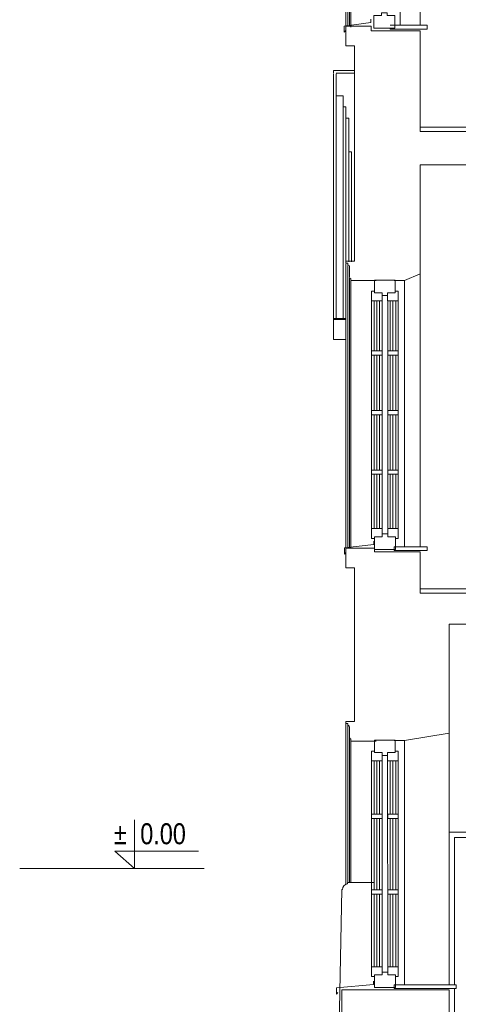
# Model space of a CAD drawing. Header units: millimetres. Extents: x -573548 to 674770, y -246895 to -89040.
# Tile 2 of 199: x 78160 to 81299, y -242962 to -235924. Entities that reach past the tile are written whole.
import ezdxf

# ---------------------------------------------------------------- set-up
doc = ezdxf.new("R2010")
doc.units = ezdxf.units.MM
for name, color, linetype, lineweight in [('@ELEWACJA_Nr_pióra__8', 8, 'Continuous', 9), ('A-DRZWI_Nr_pióra__1', 8, 'Continuous', 9), ('A-DRZWI_Nr_pióra__2', 8, 'Continuous', 9), ('a-widokowe_Nr_pióra__8', 8, 'Continuous', 9), ('A_obróbka_Nr_pióra__2', 8, 'Continuous', 9), ('A_widok ściany_Nr_pióra__1', 8, 'Continuous', 9), ('A_widok_Nr_pióra__1', 8, 'Continuous', 9), ('AO-RZEDNE_Nr_pióra__2', 8, 'Continuous', 9), ('AO-RZEDNE_Nr_pióra__61', 8, 'Continuous', 9), ('balustrada drewniana_Nr_pióra__1', 8, 'Continuous', 9), ('drewno_Nr_pióra__1', 8, 'Continuous', 9), ('drewno_Nr_pióra__251', 8, 'Continuous', 9), ('drewno_Nr_pióra__3', 8, 'Continuous', 9), ('drewno_Nr_pióra__41', 8, 'Continuous', 9), ('Nowe_A_okno_Nr_pióra__59', 8, 'Continuous', 9), ('SCHODY_Nr_pióra__1', 8, 'Continuous', 9), ('SCIANY_KONSTR_Nr_pióra__21', 8, 'Continuous', 9), ('SCIANY_KONSTR_Nr_pióra__4', 8, 'Continuous', 9), ('WIDOK_Nr_pióra__1', 8, 'Continuous', 9)]:
    doc.layers.add(name, color=color, linetype=linetype, lineweight=lineweight)
doc.styles.add('STYL_AUTOMATYCZNY_5', font='arial.ttf', dxfattribs={"width": 0.8})

# ---------------------------------------------------------------- blocks, each defined once
blk = doc.blocks.new('A$C685D2BB2')
at = {"layer": '@ELEWACJA_Nr_pióra__8'}
blk.add_line((2304.4, 4752.3), (2264.1, 2756.9), dxfattribs=at)
at = {"layer": 'A-DRZWI_Nr_pióra__1'}
for p, q in [((4216.4, 5125.1), (3110.9, 5125.1)), ((3110.9, 5125.1), (3110.9, 4070.6)), ((3110.9, 4045.6), (3110.9, 2932.3))]:
    blk.add_line(p, q, dxfattribs=at)
at = {"layer": 'A-DRZWI_Nr_pióra__2'}
blk.add_lwpolyline([(4253.6, 2932.3), (4253.6, 5162.3), (3073.7, 5162.3), (3073.7, 4070.6)], dxfattribs=at)
at = {"layer": 'a-widokowe_Nr_pióra__8'}
for p, q in [((2334.4, 12077.1), (2334.4, 10918.5)), ((2347.4, 12065.1), (2347.4, 10922.2)), ((2360.4, 11976.4), (2360.4, 10923.2)), ((2264.4, 10427.5), (2264.4, 8836)), ((2314.4, 10427.5), (2314.4, 8836)), ((2334.4, 10267.4), (2334.4, 9241.6)), ((2354.4, 10027.4), (2354.4, 9240.7)), ((2334.4, 9225.7), (2334.4, 7193.5)), ((2347.4, 9213.7), (2347.4, 7193.5)), ((2360.4, 9123.6), (2360.4, 7193.5)), ((2334.4, 7193.5), (2334.4, 7196.3)), ((2334.4, 5938.8), (2334.4, 4791.7)), ((2347.4, 5926.8), (2347.4, 4802.3)), ((2360.4, 5836.7), (2360.4, 4802.3)), ((2370.4, 5813.8), (2370.4, 4802.3)), ((2344.4, 4802.3), (2344.4, 4794.3)), ((2535.6, 4802.3), (2344.4, 4802.3)), ((2309.4, 4752.3), (2304.4, 4752.3))]:
    blk.add_line(p, q, dxfattribs=at)
blk.add_arc((2349.3, 4754.6), 40, 97.04005, 183.34881, dxfattribs=at)
at = {"layer": 'A_obróbka_Nr_pióra__2'}
for points in [[(2512.1, 10974), (2512.1, 10951.3), (2322.7, 10925.8), (2322.7, 10880.7), (2332.3, 10893)], [(2533.4, 7244), (2533.4, 7220.2), (2322.8, 7195.8), (2322.8, 7150.7), (2332.3, 7163)], [(2531.4, 4098.5), (2531.4, 4074.8), (2267.2, 4050.3), (2267.2, 4005.2), (2276.7, 4017.6)]]:
    blk.add_lwpolyline(points, dxfattribs=at)
at = {"layer": 'A_widok ściany_Nr_pióra__1'}
blk.add_line((3073.7, 4070.6), (3073.7, 5870.6), dxfattribs=at)
at = {"layer": 'A_widok_Nr_pióra__1'}
for p, q in [((2864.4, 10932.3), (2864.4, 12002.3)), ((2370.4, 11952.1), (2370.4, 10918.5)), ((2723.4, 11952.3), (2723.4, 10932.6)), ((2864.4, 7202.3), (2864.4, 9154.7)), ((2370.4, 9100.7), (2370.4, 7193.5)), ((2752.8, 9105.9), (2752.8, 7202.3)), ((2752.8, 5819), (2752.8, 4070.6))]:
    blk.add_line(p, q, dxfattribs=at)
at = {"layer": 'AO-RZEDNE_Nr_pióra__2'}
blk.add_line((0, 4902.3), (1321, 4902.3), dxfattribs=at)
blk.add_lwpolyline([(822.1, 5250.7), (822.1, 4902.3), (681.7, 5027.4), (1279.3, 5027.4)], dxfattribs=at)
at = {"layer": 'balustrada drewniana_Nr_pióra__1'}
blk.add_line((2680.4, 4070.6), (2680.4, 4045.6), dxfattribs=at)
at = {"layer": 'drewno_Nr_pióra__1'}
blk.add_line((2680.4, 7177.3), (2864.4, 7177.3), dxfattribs=at)
at = {"layer": 'drewno_Nr_pióra__251'}
blk.add_line((2550.4, 4053.2), (2680.4, 4053.2), dxfattribs=at)
at = {"layer": 'drewno_Nr_pióra__3'}
for p, q in [((2914.6, 10932.3), (2650.4, 10932.3)), ((2650.4, 10909.8), (2650.4, 10902.3)), ((2914.6, 10932.3), (2914.6, 10902.3)), ((2914.6, 10902.3), (2650.4, 10902.3)), ((2914.6, 7202.3), (2680.4, 7202.3)), ((2680.4, 7202.3), (2680.4, 7177.3)), ((2914.6, 7202.3), (2914.6, 7177.3)), ((2914.6, 7177.3), (2864.4, 7177.3)), ((2550.4, 5821.4), (2680.4, 5821.4)), ((3123.1, 4070.6), (2680.4, 4070.6)), ((3123.1, 4045.6), (2680.4, 4045.6)), ((3123.1, 4070.6), (3123.1, 4045.6))]:
    blk.add_line(p, q, dxfattribs=at)
at = {"layer": 'drewno_Nr_pióra__41'}
blk.add_line((2550.4, 7184.8), (2680.4, 7184.8), dxfattribs=at)
at = {"layer": 'Nowe_A_okno_Nr_pióra__59'}
for points in [[(2683.6, 10909.9), (2533.6, 10909.8), (2533.5, 10999.8), (2588.5, 10999.9), (2588.5, 11019.9), (2628.5, 11019.9), (2628.5, 10999.9), (2683.5, 10999.9)], [(2687.6, 9109.4), (2537.6, 9109.4), (2537.6, 9019.4), (2592.6, 9019.4), (2592.6, 8999.4), (2632.6, 8999.4), (2632.6, 9019.4), (2687.6, 9019.4)], [(2517.6, 8961.2), (2592.6, 8961.2), (2592.6, 9019.4), (2537.6, 9019.4), (2537.6, 9031.2), (2517.6, 9031.2)], [(2707.6, 8961.2), (2632.6, 8961.2), (2632.6, 9019.4), (2687.6, 9019.4), (2687.6, 9031.2), (2707.6, 9031.2)], [(2592.8, 8603.2), (2517.8, 8603.2), (2517.8, 8573.2), (2592.8, 8573.2)], [(2707.9, 8603.2), (2632.9, 8603.2), (2632.9, 8573.2), (2707.9, 8573.2)], [(2592.8, 8177.3), (2517.8, 8177.3), (2517.8, 8147.3), (2592.8, 8147.3)], [(2707.8, 8177.3), (2632.8, 8177.3), (2632.8, 8147.3), (2707.8, 8147.3)], [(2592.8, 7751.3), (2517.8, 7751.3), (2517.8, 7721.3), (2592.8, 7721.3)], [(2707.8, 7751.4), (2632.8, 7751.4), (2632.8, 7721.4), (2707.8, 7721.4)], [(2517.9, 7332.9), (2592.9, 7333), (2593, 7274.8), (2538, 7274.7), (2538, 7262.9), (2518, 7262.9)], [(2707.9, 7333), (2632.9, 7333), (2633, 7274.8), (2688, 7274.8), (2688, 7263), (2708, 7263.1)], [(2688, 7184.8), (2538, 7184.7), (2538, 7274.7), (2593, 7274.8), (2593, 7294.8), (2633, 7294.8), (2633, 7274.8), (2688, 7274.8)], [(2687.6, 5821.4), (2537.6, 5821.4), (2537.6, 5731.5), (2592.6, 5731.5), (2592.6, 5711.5), (2632.6, 5711.5), (2632.6, 5731.5), (2687.6, 5731.5)], [(2517.6, 5673.3), (2592.6, 5673.3), (2592.6, 5731.5), (2537.6, 5731.5), (2537.6, 5743.2), (2517.6, 5743.2)], [(2707.6, 5673.3), (2632.6, 5673.3), (2632.6, 5731.5), (2687.6, 5731.5), (2687.6, 5743.2), (2707.6, 5743.2)], [(2592.8, 5290.6), (2517.8, 5290.6), (2517.8, 5260.6), (2592.8, 5260.6)], [(2707.9, 5290.6), (2632.9, 5290.6), (2632.9, 5260.6), (2707.9, 5260.6)], [(2592.8, 4749.7), (2517.8, 4749.7), (2517.8, 4719.7), (2592.8, 4719.7)], [(2707.8, 4749.7), (2632.8, 4749.7), (2632.8, 4719.7), (2707.8, 4719.7)], [(2517.9, 4201.4), (2592.9, 4201.4), (2593, 4143.2), (2538, 4143.2), (2538, 4131.4), (2518, 4131.4)], [(2688, 4053.3), (2538, 4053.2), (2538, 4143.2), (2593, 4143.2), (2593, 4163.2), (2633, 4163.2), (2633, 4143.2), (2688, 4143.3)], [(2707.9, 4201.5), (2632.9, 4201.4), (2633, 4143.2), (2688, 4143.3), (2688, 4131.5), (2708, 4131.5)]]:
    blk.add_lwpolyline(points, close=True, dxfattribs=at)
for points in [[(2518.3, 7332.9), (2517.8, 8961.2)], [(2535.1, 8961.2), (2535.1, 8603.2)], [(2555.1, 8961.2), (2555.1, 8603.2)], [(2575.1, 8961.2), (2575.1, 8603.2)], [(2592.6, 8961.2), (2593.3, 7333)], [(2632.8, 8961.2), (2633.3, 7333)], [(2650.1, 8961.2), (2650.1, 8603.2)], [(2670.1, 8961.2), (2670.1, 8603.2)], [(2690.1, 8961.2), (2690.1, 8603.2)], [(2708.3, 7333), (2707.6, 8961.2)], [(2535.1, 8573.2), (2535.1, 8177.3)], [(2555.1, 8573.2), (2555.1, 8177.3)], [(2575.1, 8573.2), (2575.1, 8177.3)], [(2650.1, 8573.2), (2650.1, 8177.3)], [(2670.1, 8573.2), (2670.1, 8177.3)], [(2690.1, 8573.2), (2690.1, 8177.3)], [(2535.1, 8147.3), (2535.1, 7751.3)], [(2555.1, 8147.3), (2555.1, 7751.3)], [(2575.1, 8147.3), (2575.1, 7751.3)], [(2650.1, 8147.3), (2650.1, 7751.4)], [(2670.1, 8147.3), (2670.1, 7751.4)], [(2690.1, 8147.3), (2690.1, 7751.4)], [(2535.1, 7721.3), (2535.1, 7332.9)], [(2555.1, 7721.3), (2555.1, 7332.9)], [(2575.1, 7721.3), (2575.1, 7333)], [(2650.1, 7721.4), (2650.1, 7333)], [(2670.1, 7721.4), (2670.1, 7333)], [(2690.1, 7721.4), (2690.1, 7333)], [(2518.3, 4201.4), (2517.6, 5673.3)], [(2535.1, 5673.3), (2535.1, 5290.6)], [(2555.1, 5673.3), (2555.1, 5290.6)], [(2575.1, 5673.3), (2575.1, 5290.6)], [(2592.6, 5673.3), (2592.9, 4201.4)], [(2632.6, 5673.3), (2633.3, 4201.4)], [(2650.1, 5673.3), (2650.1, 5290.7)], [(2670.1, 5673.3), (2670.1, 5290.7)], [(2690.1, 5673.3), (2690.1, 5290.7)], [(2708.3, 4201.5), (2707.6, 5673.3)], [(2535.1, 5260.6), (2535.1, 4749.7)], [(2555.1, 5260.6), (2555.1, 4749.7)], [(2575.1, 5260.6), (2575.1, 4749.7)], [(2650.1, 5260.7), (2650.1, 4749.7)], [(2670.1, 5260.7), (2670.1, 4749.7)], [(2690.1, 5260.7), (2690.1, 4749.7)], [(2535.1, 4719.7), (2535.1, 4201.4)], [(2555.1, 4719.7), (2555.1, 4201.4)], [(2575.1, 4719.7), (2575.1, 4201.4)], [(2650.1, 4719.7), (2650.1, 4201.5)], [(2670.1, 4719.7), (2670.1, 4201.5)], [(2690.1, 4719.7), (2690.1, 4201.5)]]:
    blk.add_lwpolyline(points, dxfattribs=at)
at = {"layer": 'SCHODY_Nr_pióra__1'}
for p, q in [((2864.4, 10202.3), (6024.4, 10202.3)), ((2864.4, 10202.3), (6024.4, 10202.3)), ((2864.4, 6902.3), (4764.4, 6902.3))]:
    blk.add_line(p, q, dxfattribs=at)
at = {"layer": 'SCIANY_KONSTR_Nr_pióra__21'}
for p, q in [((2514.4, 10923.5), (2334.4, 10923.5)), ((2334.4, 10923.5), (2334.4, 10783.5)), ((2514.4, 10923.5), (2514.4, 10897.3)), ((2514.4, 10923.5), (2514.4, 10892.3)), ((2864.4, 10892.3), (2514.4, 10892.3)), ((2864.4, 10892.3), (2514.4, 10892.3)), ((2864.4, 10892.3), (2864.4, 10172.3)), ((2334.4, 10783.5), (2394.4, 10783.5)), ((2394.4, 9245.7), (2394.4, 10783.5)), ((5964.4, 10172.3), (2864.4, 10172.3)), ((5964.4, 10172.3), (2864.4, 10172.3)), ((2864.4, 9932.3), (5865.6, 9932.3)), ((2864.4, 9356.3), (2864.4, 9932.3)), ((2864.4, 9932.3), (5865.6, 9932.3)), ((2864.4, 9154.7), (2864.4, 9356.3)), ((2394.4, 9245.7), (2334.4, 9245.7)), ((2752.8, 9105.9), (2864.4, 9154.7)), ((2752.8, 9105.9), (2680.4, 9105.9)), ((2538, 7193.5), (2334.4, 7193.5)), ((2334.4, 7193.5), (2334.4, 7053.5)), ((2538, 7193.5), (2538, 7167.3)), ((2864.4, 7167.3), (2538, 7167.3)), ((2864.4, 6872.3), (2864.4, 7167.3)), ((2334.4, 7053.5), (2394.4, 7053.5)), ((4704.4, 6872.3), (2864.4, 6872.3)), ((3073.7, 5870.6), (3073.7, 6650.5)), ((4283.7, 6650.5), (3073.7, 6650.5)), ((2394.4, 5953.8), (2334.4, 5953.8)), ((2752.8, 5819), (3073.7, 5870.6)), ((2752.8, 5819), (2680.4, 5819)), ((2304.4, 1837.3), (2304.4, 4035.6)), ((2304.4, 4035.6), (3073.7, 4035.6)), ((3073.7, 4035.6), (3073.7, 2902.3))]:
    blk.add_line(p, q, dxfattribs=at)
blk.add_lwpolyline([(2394.4, 7053.5), (2394.4, 5953.8)], dxfattribs=at)
at = {"layer": 'SCIANY_KONSTR_Nr_pióra__4'}
for points in [[(2550.4, 9105.7), (2370.4, 9105.7), (2370.4, 9120.7, -0.436052), (2360.4, 9130.5), (2360.4, 9202.9, 0.371445), (2347.4, 9218.7), (2347.4, 9230.7), (2334.4, 9230.7), (2334.4, 9245.7), (2394.4, 9245.7)], [(2550.4, 5813.8), (2370.4, 5813.8), (2370.4, 5828.8, -0.436052), (2360.4, 5838.6), (2360.4, 5911, 0.371445), (2347.4, 5926.8), (2347.4, 5938.8), (2334.4, 5938.8), (2334.4, 5953.8), (2394.4, 5953.8)]]:
    blk.add_lwpolyline(points, format="xyb", dxfattribs=at)
at = {"layer": 'WIDOK_Nr_pióra__1'}
for p, q in [((2394.4, 10608.8), (2244.4, 10608.8)), ((2244.4, 10588.8), (2244.4, 10608.8)), ((2244.4, 10583.8), (2244.4, 8686)), ((2394.4, 10588.8), (2264.4, 10588.8)), ((2264.4, 10583.8), (2264.4, 10427.5)), ((2314.4, 10427.5), (2264.4, 10427.5)), ((2314.4, 10427.5), (2294.4, 10427.5)), ((2314.4, 10347.4), (2314.4, 10427.5)), ((2334.4, 10347.4), (2314.4, 10347.4)), ((2334.4, 10267.4), (2334.4, 10347.4)), ((2354.4, 10267.4), (2334.4, 10267.4)), ((2354.4, 10027.4), (2354.4, 10267.4)), ((2374.4, 10027.4), (2354.4, 10027.4)), ((2374.4, 9240.7), (2374.4, 10027.4)), ((2334.4, 8836), (2244.4, 8836)), ((2334.4, 8828.4), (2244.4, 8828.4)), ((2334.4, 8686), (2244.4, 8686))]:
    blk.add_line(p, q, dxfattribs=at)
at = {"layer": 'AO-RZEDNE_Nr_pióra__61', "char_height": 150, "attachment_point": 7, "style": 'STYL_AUTOMATYCZNY_5'}
for s, insert in [('\\A1;{\\pql;\\fArial|b0|i0|c238|p0;\\W0.800000;±}', (673.4, 5077.1)), ('\\A1;{\\pql;\\fArial|b0|i0|c238|p0;\\W0.800000;0.00}', (862.7, 5074.6))]:
    blk.add_mtext(s, dxfattribs=dict(at, insert=insert))

msp = doc.modelspace()

# ---------------------------------------------------------------- block references
at = {"color": 150}
msp.add_blockref('A$C685D2BB2', (78160.5, -246894.6), dxfattribs=at)

doc.saveas('drawing.dxf')
